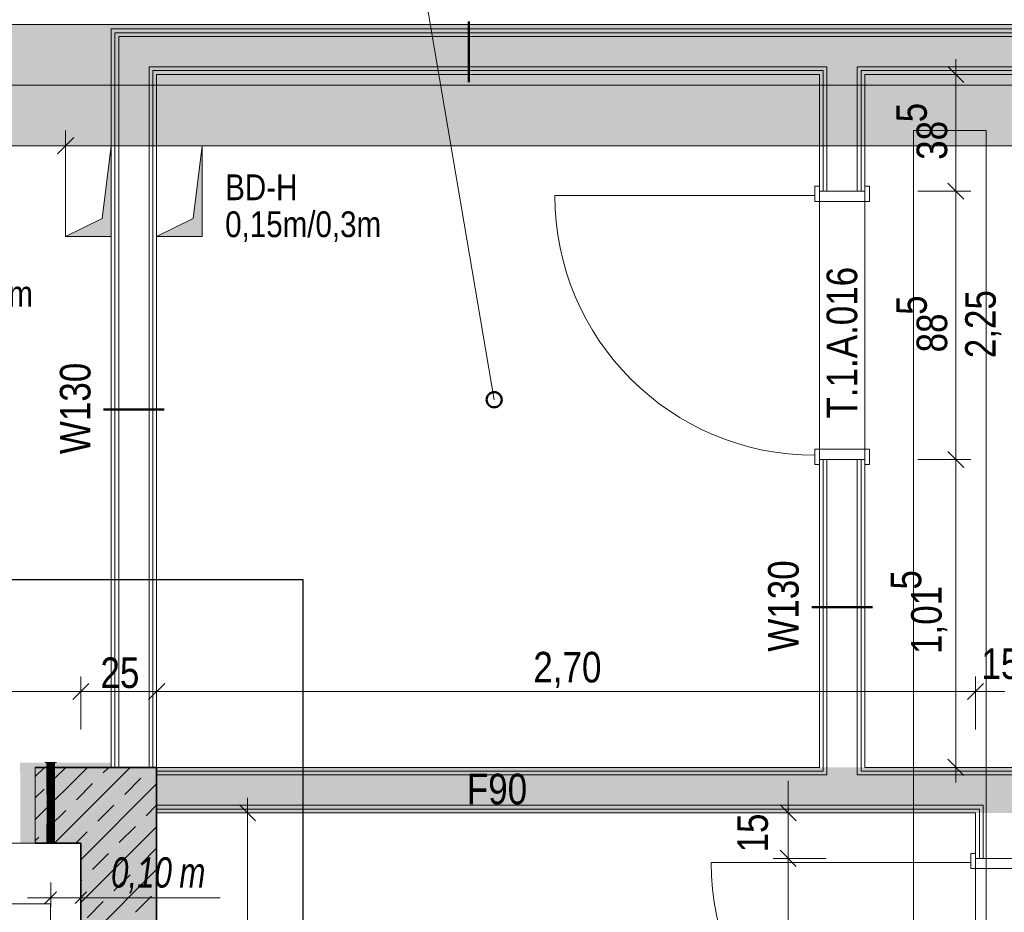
# Model space of a CAD drawing. Extents: x -620 to 3480, y 62 to 1107.
# Tile 61 of 244: x -439 to -374, y 711 to 770. Entities that reach past the tile are written whole.
import ezdxf
from ezdxf.lldxf.tags import DXFTag

# ---------------------------------------------------------------- set-up
doc = ezdxf.new("R2010")
doc.units = 0
doc.layers.get('0').update_dxf_attribs({"lineweight": 35})
for name, color, linetype, lineweight, true_color in [('00 -Bauelemente -Dämmung innen', 7, 'Continuous', 9, 0xff7fe6), ('00 -Bauelemente -Gipskarton', 7, 'Continuous', 9, 0xff7fe6), ('00 -Bauelemente -Stahlbeton', 7, 'Continuous', 9, 0xff7fe6), ('30 -34 Innenwände- 1 tragend', 7, 'Continuous', 13, 0xdd0806), ('30 -34 Innenwände- 2 nichttragend', 7, 'Continuous', 18, 0xff7fe6), ('30 -34 Innenwände- 4 Türen_Fenster', 9, 'Continuous', 15, 0x808080), ('30 -35 Decken- 1 Konstruktion-Träger- Stahlbeton', 7, 'grob-A06G9GKW8I', 13, 0x33aa00), ('30 -35 Decken- 11 Bodendurchbruch', 7, 'Continuous', 15, 0x599559), ('30 -35 Decken- 11 Durchbruch', 5, 'Continuous', 15, 0x0000ff), ('60- 61 allgemeine Ausstattung- 1 Möbel', 7, 'Continuous', 9, 0x00cccc), ('70 -75 Raumstempel-2 Verweislinie', 1, 'Continuous', 9, 0xff0000), ('70 -76 Bemaßung- 2 Allgemein', 9, 'Continuous', 5, 0x808080), ('E_Aussparung Bemaßung', 5, 'Continuous', 9, 0x0000ff), ('E_Leerrohr 25', 7, 'Continuous', 9, 0xff8000), ('E_Leerrohr 25-Shading', 7, 'Continuous', 9, 0xff8000), ('E_Leerrohr_Detailnummer', 1, 'Continuous', 25, 0xff0000), ('iwb_Schraffur_ F90_feuerbestaendig', 1, 'Continuous', 13, 0xff0000), ('iwb_Sichtbeton', 2, 'Continuous', 50, 0xffff00), ('iwb_Sichtbeton-Shading', 2, 'Continuous', 50, 0xffff00)]:
    doc.layers.add(name, color=color, linetype=linetype, lineweight=lineweight, true_color=true_color)
for name, color, linetype, lineweight in [('30 -35 Decken- 1 Konstruktion-Träger- Stahl Hohlprofil', 7, 'grob-A06G9GKW8I', 9), ('70 -71 Achsen- 1 Gebäudeachsen', 7, 'STRICHPUNKT2-A06G9GKV8I', 18), ('70 -75 Raumstempel- 3 Wandstempel', 7, 'Continuous', 50), ('Detailelementbeschriftung', 7, 'Continuous', 9), ('Keine', 7, 'Continuous', 9)]:
    doc.layers.add(name, color=color, linetype=linetype, lineweight=lineweight)
doc.layers.add('iwb_Schraffur_Unterzug', color=7, linetype='Continuous', lineweight=5, true_color=0xffffcc, plot=False)
doc.styles.get("Standard").update_dxf_attribs({"font": 'ARIALN.TTF'})
tags = doc.linetypes.add('grob-A06G9GKW8I', pattern=[14, 3, -8, 3]).pattern_tags.tags
tags[8:9] = [DXFTag(74, 4), DXFTag(75, 0), DXFTag(340, '0'), DXFTag(46, 0.0), DXFTag(50, 0.0), DXFTag(44, 0.0), DXFTag(45, 0.0)]
tags[6:7] = [DXFTag(74, 4), DXFTag(75, 0), DXFTag(340, '0'), DXFTag(46, 0.0), DXFTag(50, 0.0), DXFTag(44, 0.0), DXFTag(45, 0.0)]
tags[4:5] = [DXFTag(74, 4), DXFTag(75, 0), DXFTag(340, '0'), DXFTag(46, 0.0), DXFTag(50, 0.0), DXFTag(44, 0.0), DXFTag(45, 0.0)]
tags = doc.linetypes.add('STRICHPUNKT2', pattern=[12.7, 6.35, -3.175, 0, -3.175]).pattern_tags.tags
tags[10:11] = [DXFTag(74, 4), DXFTag(75, 0), DXFTag(340, '0'), DXFTag(46, 0.0), DXFTag(50, 0.0), DXFTag(44, 0.0), DXFTag(45, 0.0)]
tags[8:9] = [DXFTag(74, 4), DXFTag(75, 0), DXFTag(340, '0'), DXFTag(46, 0.0), DXFTag(50, 0.0), DXFTag(44, 0.0), DXFTag(45, 0.0)]
tags[6:7] = [DXFTag(74, 4), DXFTag(75, 0), DXFTag(340, '0'), DXFTag(46, 0.0), DXFTag(50, 0.0), DXFTag(44, 0.0), DXFTag(45, 0.0)]
tags[4:5] = [DXFTag(74, 4), DXFTag(75, 0), DXFTag(340, '0'), DXFTag(46, 0.0), DXFTag(50, 0.0), DXFTag(44, 0.0), DXFTag(45, 0.0)]
tags = doc.linetypes.add('STRICHPUNKT2-A06G9GKV8I', pattern=[12.7, 6.35, -3.175, 0, -3.175]).pattern_tags.tags
tags[10:11] = [DXFTag(74, 4), DXFTag(75, 0), DXFTag(340, '0'), DXFTag(46, 0.0), DXFTag(50, 0.0), DXFTag(44, 0.0), DXFTag(45, 0.0)]
tags[8:9] = [DXFTag(74, 4), DXFTag(75, 0), DXFTag(340, '0'), DXFTag(46, 0.0), DXFTag(50, 0.0), DXFTag(44, 0.0), DXFTag(45, 0.0)]
tags[6:7] = [DXFTag(74, 4), DXFTag(75, 0), DXFTag(340, '0'), DXFTag(46, 0.0), DXFTag(50, 0.0), DXFTag(44, 0.0), DXFTag(45, 0.0)]
tags[4:5] = [DXFTag(74, 4), DXFTag(75, 0), DXFTag(340, '0'), DXFTag(46, 0.0), DXFTag(50, 0.0), DXFTag(44, 0.0), DXFTag(45, 0.0)]

# ---------------------------------------------------------------- blocks, each defined once
blk = doc.blocks.new('Shading-A06G9GDV8I', base_point=(-456.513, 721.257))
at = {"layer": 'iwb_Sichtbeton-Shading', "color": 51, "true_color": 0xffff7f}
blk.add_solid([(-432.513, 721.257), (-432.513, 720.657), (-438.513, 721.257), (-438.513, 720.657)], dxfattribs=at)
blk = doc.blocks.new('Shading-A06G9GFN8I', base_point=(-436.746, 715.95))
at = {"layer": 'E_Leerrohr 25-Shading', "color": 253, "true_color": 0xb6b6b6}
for points in [[(-436.746, 716.349), (-436.5, 715.956), (-436.744, 716.738), (-436.5, 716.738)], [(-436.744, 716.738), (-436.746, 716.738), (-436.746, 716.349)], [(-436.746, 715.95), (-436.5, 715.95), (-436.746, 716.349), (-436.5, 715.956)], [(-436.5, 715.956), (-436.496, 715.95), (-436.5, 716.738), (-436.496, 716.738)], [(-436.246, 716.738), (-436.496, 716.738), (-436.246, 715.95), (-436.496, 715.95)], [(-436.5, 715.95), (-436.496, 715.95), (-436.5, 715.956)]]:
    blk.add_solid(points, dxfattribs=at)
at = {"layer": 'E_Leerrohr 25-Shading', "color": 253, "true_color": 0xababab}
for points in [[(-436.765, 715.95), (-436.876, 715.95), (-436.765, 715.938), (-436.876, 715.938)], [(-436.162, 715.95), (-436.227, 715.95), (-436.162, 715.938), (-436.227, 715.938)], [(-436.116, 715.938), (-436.116, 715.95), (-436.162, 715.938), (-436.162, 715.95)]]:
    blk.add_solid(points, dxfattribs=at)
at = {"layer": 'E_Leerrohr 25-Shading', "color": 9, "true_color": 0xbdbdbd}
for points in [[(-436.653, 715.95), (-436.765, 715.95), (-436.653, 715.938), (-436.765, 715.938)], [(-436.496, 715.938), (-436.496, 715.95), (-436.653, 715.938), (-436.653, 715.95)], [(-436.237, 715.95), (-436.496, 715.95), (-436.237, 715.938), (-436.496, 715.938)], [(-436.227, 715.938), (-436.227, 715.95), (-436.237, 715.938), (-436.237, 715.95)]]:
    blk.add_solid(points, dxfattribs=at)
blk = doc.blocks.new('Shading-A06G9GFP8I', base_point=(-436.501, 719.36))
at = {"layer": 'E_Leerrohr 25-Shading', "color": 253, "true_color": 0xababab}
for points in [[(-436.754, 720.894), (-436.68, 720.894), (-436.754, 721.276), (-436.681, 721.276)], [(-436.754, 720.894), (-436.752, 720.512), (-436.753, 720.894), (-436.75, 720.512)], [(-436.75, 720.512), (-436.679, 720.513), (-436.753, 720.894), (-436.68, 720.894)], [(-436.327, 720.895), (-436.254, 720.896), (-436.328, 721.276), (-436.254, 721.276)], [(-436.325, 720.515), (-436.252, 720.515), (-436.327, 720.895), (-436.254, 720.896)], [(-436.752, 720.512), (-436.749, 720.131), (-436.75, 720.512), (-436.745, 720.131)], [(-436.745, 720.131), (-436.676, 720.131), (-436.75, 720.512), (-436.679, 720.513)], [(-436.749, 720.131), (-436.746, 719.75), (-436.745, 720.131), (-436.74, 719.75)], [(-436.74, 719.75), (-436.673, 719.75), (-436.745, 720.131), (-436.676, 720.131)], [(-436.322, 720.134), (-436.249, 720.135), (-436.325, 720.515), (-436.252, 720.515)], [(-436.319, 719.753), (-436.246, 719.753), (-436.322, 720.134), (-436.249, 720.135)], [(-436.744, 719.369), (-436.67, 719.37), (-436.746, 719.75), (-436.673, 719.75)], [(-436.317, 719.372), (-436.244, 719.372), (-436.319, 719.753), (-436.246, 719.753)], [(-436.742, 718.989), (-436.668, 718.989), (-436.744, 719.369), (-436.67, 719.37)], [(-436.739, 718.989), (-436.742, 718.989), (-436.737, 718.483), (-436.741, 718.483)], [(-436.733, 718.989), (-436.739, 718.989), (-436.731, 718.483), (-436.737, 718.483)], [(-436.733, 718.989), (-436.731, 718.483), (-436.668, 718.989), (-436.668, 718.483)], [(-436.315, 718.99), (-436.242, 718.99), (-436.317, 719.372), (-436.244, 719.372)], [(-436.314, 718.483), (-436.241, 718.483), (-436.315, 718.99), (-436.242, 718.99)], [(-436.737, 718.483), (-436.741, 718.483), (-436.737, 717.977), (-436.741, 717.977)], [(-436.731, 718.483), (-436.737, 718.483), (-436.732, 717.977), (-436.737, 717.977)], [(-436.732, 717.977), (-436.668, 717.977), (-436.731, 718.483), (-436.667, 718.483)], [(-436.314, 717.976), (-436.241, 717.976), (-436.314, 718.483), (-436.241, 718.483)], [(-436.742, 717.47), (-436.744, 716.964), (-436.734, 717.47), (-436.737, 716.964)], [(-436.741, 717.977), (-436.742, 717.47), (-436.732, 717.977), (-436.734, 717.47)], [(-436.737, 716.964), (-436.671, 716.964), (-436.734, 717.47), (-436.669, 717.47)], [(-436.734, 717.47), (-436.669, 717.47), (-436.732, 717.977), (-436.668, 717.977)], [(-436.317, 716.962), (-436.244, 716.962), (-436.316, 717.469), (-436.242, 717.469)], [(-436.316, 717.469), (-436.242, 717.469), (-436.314, 717.976), (-436.241, 717.976)], [(-436.745, 716.457), (-436.672, 716.457), (-436.744, 716.964), (-436.671, 716.964)], [(-436.319, 716.456), (-436.245, 716.456), (-436.317, 716.962), (-436.244, 716.962)], [(-436.746, 715.95), (-436.673, 715.95), (-436.745, 716.457), (-436.672, 716.457)], [(-436.319, 715.95), (-436.246, 715.95), (-436.319, 716.456), (-436.245, 716.456)]]:
    blk.add_solid(points, dxfattribs=at)
at = {"layer": 'E_Leerrohr 25-Shading', "color": 9, "true_color": 0xbdbdbd}
for points in [[(-436.68, 721.276), (-436.681, 721.276), (-436.678, 720.894), (-436.68, 720.894)], [(-436.663, 721.276), (-436.68, 721.276), (-436.664, 720.894), (-436.678, 720.894)], [(-436.678, 720.894), (-436.68, 720.894), (-436.676, 720.513), (-436.679, 720.513)], [(-436.664, 720.894), (-436.678, 720.894), (-436.665, 720.513), (-436.676, 720.513)], [(-436.653, 720.894), (-436.664, 720.894), (-436.655, 720.513), (-436.665, 720.513)], [(-436.663, 721.276), (-436.664, 720.894), (-436.652, 721.276), (-436.653, 720.894)], [(-436.505, 720.895), (-436.653, 720.894), (-436.506, 720.514), (-436.655, 720.513)], [(-436.653, 720.894), (-436.504, 720.895), (-436.652, 721.276), (-436.504, 721.276)], [(-436.505, 720.895), (-436.506, 720.514), (-436.504, 720.895), (-436.504, 720.514)], [(-436.504, 720.895), (-436.327, 720.895), (-436.504, 721.276), (-436.328, 721.276)], [(-436.502, 720.514), (-436.325, 720.515), (-436.504, 720.895), (-436.327, 720.895)], [(-436.676, 720.513), (-436.679, 720.513), (-436.674, 720.131), (-436.676, 720.131)], [(-436.665, 720.513), (-436.676, 720.513), (-436.666, 720.132), (-436.674, 720.131)], [(-436.674, 720.131), (-436.676, 720.131), (-436.672, 719.75), (-436.673, 719.75)], [(-436.666, 720.132), (-436.674, 720.131), (-436.667, 719.75), (-436.672, 719.75)], [(-436.664, 720.132), (-436.666, 720.132), (-436.665, 719.75), (-436.667, 719.75)], [(-436.663, 720.513), (-436.665, 720.513), (-436.664, 720.132), (-436.666, 720.132)], [(-436.659, 719.75), (-436.657, 720.132), (-436.665, 719.75), (-436.664, 720.132)], [(-436.657, 720.132), (-436.655, 720.513), (-436.664, 720.132), (-436.663, 720.513)], [(-436.508, 720.133), (-436.657, 720.132), (-436.51, 719.752), (-436.659, 719.75)], [(-436.506, 720.514), (-436.655, 720.513), (-436.508, 720.133), (-436.657, 720.132)], [(-436.508, 720.133), (-436.51, 719.752), (-436.503, 720.133), (-436.502, 719.752)], [(-436.506, 720.514), (-436.508, 720.133), (-436.504, 720.514), (-436.503, 720.133)], [(-436.503, 720.133), (-436.499, 720.133), (-436.504, 720.514), (-436.502, 720.514)], [(-436.502, 719.752), (-436.496, 719.752), (-436.503, 720.133), (-436.499, 720.133)], [(-436.499, 720.133), (-436.322, 720.134), (-436.502, 720.514), (-436.325, 720.515)], [(-436.496, 719.752), (-436.319, 719.753), (-436.499, 720.133), (-436.322, 720.134)], [(-436.673, 719.75), (-436.67, 719.37), (-436.667, 719.75), (-436.668, 719.37)], [(-436.665, 719.75), (-436.667, 719.75), (-436.666, 719.37), (-436.668, 719.37)], [(-436.661, 719.37), (-436.659, 719.75), (-436.666, 719.37), (-436.665, 719.75)], [(-436.51, 719.752), (-436.659, 719.75), (-436.512, 719.371), (-436.661, 719.37)], [(-436.51, 719.752), (-436.512, 719.371), (-436.502, 719.752), (-436.501, 719.371)], [(-436.501, 719.371), (-436.494, 719.371), (-436.502, 719.752), (-436.496, 719.752)], [(-436.494, 719.371), (-436.317, 719.372), (-436.496, 719.752), (-436.319, 719.753)], [(-436.67, 719.37), (-436.669, 719.116), (-436.668, 719.37)], [(-436.666, 719.37), (-436.668, 719.37), (-436.666, 719.12), (-436.669, 719.116)], [(-436.666, 719.12), (-436.669, 719.116), (-436.667, 718.989), (-436.668, 718.989)], [(-436.667, 718.989), (-436.668, 718.989), (-436.667, 718.483)], [(-436.663, 718.989), (-436.663, 719.126), (-436.667, 718.989), (-436.666, 719.12)], [(-436.665, 718.483), (-436.663, 718.989), (-436.667, 718.483), (-436.667, 718.989)], [(-436.663, 719.126), (-436.661, 719.37), (-436.666, 719.12), (-436.666, 719.37)], [(-436.513, 718.99), (-436.663, 718.989), (-436.514, 718.483), (-436.665, 718.483)], [(-436.512, 719.371), (-436.661, 719.37), (-436.512, 719.344), (-436.663, 719.126)], [(-436.513, 718.99), (-436.512, 719.344), (-436.663, 718.989), (-436.663, 719.126)], [(-436.513, 718.99), (-436.514, 718.483), (-436.501, 718.99), (-436.5, 718.483)], [(-436.501, 719.36), (-436.512, 719.344), (-436.501, 718.99), (-436.513, 718.99)], [(-436.512, 719.371), (-436.512, 719.344), (-436.501, 719.371), (-436.501, 719.36)], [(-436.492, 718.99), (-436.494, 719.371), (-436.501, 718.99), (-436.501, 719.36)], [(-436.501, 719.36), (-436.494, 719.371), (-436.501, 719.371)], [(-436.5, 718.483), (-436.491, 718.483), (-436.501, 718.99), (-436.492, 718.99)], [(-436.492, 718.99), (-436.315, 718.99), (-436.494, 719.371), (-436.317, 719.372)], [(-436.491, 718.483), (-436.314, 718.483), (-436.492, 718.99), (-436.315, 718.99)], [(-436.665, 718.483), (-436.667, 718.483), (-436.667, 717.977), (-436.668, 717.977)], [(-436.514, 718.483), (-436.665, 718.483), (-436.514, 717.976), (-436.667, 717.977)], [(-436.514, 718.483), (-436.514, 717.976), (-436.5, 718.483), (-436.501, 717.976)], [(-436.501, 717.976), (-436.491, 717.976), (-436.5, 718.483), (-436.491, 718.483)], [(-436.491, 717.976), (-436.314, 717.976), (-436.491, 718.483), (-436.314, 718.483)], [(-436.669, 717.47), (-436.671, 716.964), (-436.513, 717.47), (-436.512, 716.963)], [(-436.668, 717.977), (-436.669, 717.47), (-436.514, 717.976), (-436.513, 717.47)], [(-436.514, 717.976), (-436.513, 717.47), (-436.501, 717.976), (-436.501, 717.47)], [(-436.513, 717.47), (-436.512, 716.963), (-436.501, 717.47), (-436.501, 716.963)], [(-436.501, 717.47), (-436.492, 717.47), (-436.501, 717.976), (-436.491, 717.976)], [(-436.501, 716.963), (-436.494, 716.963), (-436.501, 717.47), (-436.492, 717.47)], [(-436.494, 716.963), (-436.317, 716.962), (-436.492, 717.47), (-436.316, 717.469)], [(-436.492, 717.47), (-436.316, 717.469), (-436.491, 717.976), (-436.314, 717.976)], [(-436.671, 716.964), (-436.672, 716.457), (-436.512, 716.963), (-436.511, 716.456)], [(-436.512, 716.963), (-436.511, 716.456), (-436.501, 716.963), (-436.502, 716.456)], [(-436.502, 716.456), (-436.495, 716.456), (-436.501, 716.963), (-436.494, 716.963)], [(-436.495, 716.456), (-436.319, 716.456), (-436.494, 716.963), (-436.317, 716.962)], [(-436.672, 716.457), (-436.673, 715.95), (-436.511, 716.456), (-436.51, 715.95)], [(-436.511, 716.456), (-436.51, 715.95), (-436.502, 716.456), (-436.502, 715.95)], [(-436.502, 715.95), (-436.496, 715.95), (-436.502, 716.456), (-436.495, 716.456)], [(-436.496, 715.95), (-436.319, 715.95), (-436.495, 716.456), (-436.319, 716.456)]]:
    blk.add_solid(points, dxfattribs=at)
blk = doc.blocks.new('Shading-A06G9GFR8I', base_point=(-436.504, 721.276))
at = {"layer": 'E_Leerrohr 25-Shading', "color": 253, "true_color": 0xababab}
for points in [[(-436.884, 721.276), (-436.773, 721.276), (-436.884, 721.288), (-436.773, 721.288)], [(-436.236, 721.288), (-436.236, 721.276), (-436.174, 721.288), (-436.174, 721.276)], [(-436.174, 721.288), (-436.174, 721.276), (-436.17, 721.288), (-436.17, 721.276)], [(-436.17, 721.276), (-436.124, 721.276), (-436.17, 721.288), (-436.124, 721.288)]]:
    blk.add_solid(points, dxfattribs=at)
at = {"layer": 'E_Leerrohr 25-Shading', "color": 9, "true_color": 0xbdbdbd}
for points in [[(-436.663, 721.288), (-436.773, 721.288), (-436.663, 721.276), (-436.773, 721.276)], [(-436.654, 721.288), (-436.663, 721.288), (-436.654, 721.276), (-436.663, 721.276)], [(-436.654, 721.276), (-436.504, 721.276), (-436.654, 721.288), (-436.504, 721.288)], [(-436.504, 721.288), (-436.504, 721.276), (-436.5, 721.288), (-436.5, 721.276)], [(-436.5, 721.276), (-436.236, 721.276), (-436.5, 721.288), (-436.236, 721.288)]]:
    blk.add_solid(points, dxfattribs=at)
at = {"layer": 'E_Leerrohr 25-Shading', "color": 253, "true_color": 0xb6b6b6}
for points in [[(-436.753, 721.276), (-436.754, 721.276), (-436.746, 720.488), (-436.754, 720.488)], [(-436.729, 721.276), (-436.753, 721.276), (-436.731, 720.488), (-436.746, 720.488)], [(-436.731, 720.488), (-436.504, 720.488), (-436.729, 721.276), (-436.504, 721.276)], [(-436.504, 721.276), (-436.254, 720.835), (-436.26, 721.276)], [(-436.504, 721.276), (-436.504, 720.488), (-436.254, 720.835), (-436.254, 720.488)], [(-436.254, 720.835), (-436.254, 721.276), (-436.26, 721.276)]]:
    blk.add_solid(points, dxfattribs=at)
blk = doc.blocks.new('Referenz-A06G9GKX8I')
at = {"layer": '00 -Bauelemente -Dämmung innen', "color": 0, "linetype": 'Continuous', "ltscale": 0.13}
for p, q in [((-432.013, 720.957), (-432.013, 769.157)), ((-432.013, 769.157), (-333.513, 769.157)), ((-430.013, 767.157), (-385.313, 767.157)), ((-430.013, 720.957), (-430.013, 767.157)), ((-385.313, 758.957), (-385.313, 767.157)), ((-383.313, 767.157), (-333.513, 767.157)), ((-383.313, 758.957), (-383.313, 767.157)), ((-385.313, 720.457), (-385.313, 741.257)), ((-383.313, 720.457), (-383.313, 741.257)), ((-429.513, 720.457), (-385.313, 720.457)), ((-383.313, 720.457), (-328.313, 720.457)), ((-429.513, 718.457), (-375.013, 718.457)), ((-375.013, 718.457), (-375.013, 714.957))]:
    blk.add_line(p, q, dxfattribs=at)
at = {"layer": '00 -Bauelemente -Gipskarton', "color": 0, "linetype": 'Continuous', "ltscale": 0.13}
for p, q in [((-432.513, 769.657), (-333.513, 769.657)), ((-432.513, 720.957), (-432.513, 769.657)), ((-432.263, 769.407), (-333.513, 769.407)), ((-432.263, 720.957), (-432.263, 769.407)), ((-432.013, 720.957), (-432.013, 769.157)), ((-432.013, 769.157), (-333.513, 769.157)), ((-430.013, 767.157), (-385.313, 767.157)), ((-430.013, 720.957), (-430.013, 767.157)), ((-429.763, 766.907), (-385.563, 766.907)), ((-429.763, 720.957), (-429.763, 766.907)), ((-385.563, 758.957), (-385.563, 766.907)), ((-385.313, 758.957), (-385.313, 767.157)), ((-383.313, 758.957), (-383.313, 767.157)), ((-383.313, 767.157), (-333.513, 767.157)), ((-383.063, 766.907), (-333.513, 766.907)), ((-383.063, 758.957), (-383.063, 766.907)), ((-429.513, 766.657), (-385.813, 766.657)), ((-429.513, 720.957), (-429.513, 766.657)), ((-385.813, 758.957), (-385.813, 766.657)), ((-382.813, 766.657), (-333.513, 766.657)), ((-382.813, 758.957), (-382.813, 766.657)), ((-385.813, 720.957), (-385.813, 741.257)), ((-385.563, 720.707), (-385.563, 741.257)), ((-385.313, 720.457), (-385.313, 741.257)), ((-383.313, 720.457), (-383.313, 741.257)), ((-383.063, 720.707), (-383.063, 741.257)), ((-382.813, 720.957), (-382.813, 741.257)), ((-429.513, 720.957), (-385.813, 720.957)), ((-429.513, 720.707), (-385.563, 720.707)), ((-383.063, 720.707), (-328.563, 720.707)), ((-382.813, 720.957), (-328.813, 720.957)), ((-429.513, 720.457), (-385.313, 720.457)), ((-383.313, 720.457), (-328.313, 720.457)), ((-429.513, 718.457), (-375.013, 718.457)), ((-429.513, 718.207), (-375.263, 718.207)), ((-375.263, 718.207), (-375.263, 714.957)), ((-375.013, 718.457), (-375.013, 714.957)), ((-429.513, 717.957), (-375.513, 717.957)), ((-375.513, 717.957), (-375.513, 714.957))]:
    blk.add_line(p, q, dxfattribs=at)
at = {"layer": '00 -Bauelemente -Stahlbeton', "color": 0, "linetype": 'Continuous', "ltscale": 0.13}
blk.add_line((-437.513, 720.957), (-437.513, 715.957), dxfattribs=at)
at = {"layer": '30 -34 Innenwände- 1 tragend', "color": 0, "linetype": 'Continuous', "ltscale": 0.13}
for p, q in [((-429.513, 720.957), (-437.513, 720.957)), ((-437.513, 720.957), (-437.513, 715.957)), ((-429.513, 720.957), (-429.513, 673.057)), ((-434.513, 715.957), (-437.513, 715.957)), ((-434.513, 715.957), (-434.513, 663.957))]:
    blk.add_line(p, q, dxfattribs=at)
at = {"layer": '30 -34 Innenwände- 1 tragend', "color": 0, "lineweight": 9}
for p, q in [((-437.513, 720.355), (-436.911, 720.957)), ((-437.513, 717.527), (-434.083, 720.957)), ((-437.513, 720.355), (-436.911, 720.957)), ((-437.513, 717.527), (-434.083, 720.957)), ((-436.254, 715.957), (-431.254, 720.957)), ((-436.254, 715.957), (-431.254, 720.957)), ((-436.217, 720.237), (-435.497, 720.957)), ((-436.217, 720.237), (-435.497, 720.957)), ((-433.035, 720.591), (-432.669, 720.957)), ((-433.035, 720.591), (-432.669, 720.957)), ((-429.853, 720.944), (-429.84, 720.957)), ((-429.853, 720.944), (-429.84, 720.957)), ((-431.621, 719.177), (-430.56, 720.237)), ((-431.621, 719.177), (-430.56, 720.237)), ((-437.513, 718.941), (-436.924, 719.53)), ((-437.513, 718.941), (-436.924, 719.53)), ((-434.803, 718.823), (-433.742, 719.884)), ((-434.803, 718.823), (-433.742, 719.884)), ((-434.513, 714.87), (-429.513, 719.87)), ((-434.513, 714.87), (-429.513, 719.87)), ((-436.57, 717.055), (-435.51, 718.116)), ((-436.57, 717.055), (-435.51, 718.116)), ((-433.388, 717.409), (-432.328, 718.469)), ((-433.388, 717.409), (-432.328, 718.469)), ((-430.206, 717.762), (-429.513, 718.456)), ((-430.206, 717.762), (-429.513, 718.456)), ((-434.513, 712.041), (-429.513, 717.041)), ((-434.513, 712.041), (-429.513, 717.041)), ((-431.974, 715.995), (-430.914, 717.055)), ((-431.974, 715.995), (-430.914, 717.055)), ((-437.513, 716.112), (-437.278, 716.348)), ((-437.513, 716.112), (-437.278, 716.348)), ((-434.84, 715.957), (-434.096, 716.702)), ((-434.84, 715.957), (-434.096, 716.702)), ((-430.56, 714.58), (-429.513, 715.627)), ((-430.56, 714.58), (-429.513, 715.627)), ((-433.742, 714.227), (-432.681, 715.287)), ((-433.742, 714.227), (-432.681, 715.287)), ((-434.513, 709.213), (-429.513, 714.213)), ((-434.513, 709.213), (-429.513, 714.213)), ((-432.328, 712.813), (-431.267, 713.873)), ((-432.328, 712.813), (-431.267, 713.873)), ((-434.513, 713.456), (-434.449, 713.52)), ((-434.513, 713.456), (-434.449, 713.52)), ((-430.914, 711.398), (-429.853, 712.459)), ((-430.914, 711.398), (-429.853, 712.459)), ((-434.096, 711.045), (-433.035, 712.105)), ((-434.096, 711.045), (-433.035, 712.105))]:
    blk.add_line(p, q, dxfattribs=at)
at = {"layer": '30 -34 Innenwände- 1 tragend', "color": 0, "lineweight": 35}
for p, q in [((-429.513, 720.957), (-437.513, 720.957)), ((-429.513, 720.957), (-429.513, 658.957)), ((-434.513, 715.957), (-437.513, 715.957)), ((-434.513, 715.957), (-434.513, 663.957))]:
    blk.add_line(p, q, dxfattribs=at)
at = {"layer": '30 -34 Innenwände- 2 nichttragend', "color": 0, "linetype": 'Continuous', "ltscale": 0.18}
for p, q in [((-432.513, 769.657), (-333.513, 769.657)), ((-432.513, 720.957), (-432.513, 769.657)), ((-429.513, 766.657), (-385.813, 766.657)), ((-429.513, 720.957), (-429.513, 766.657)), ((-385.813, 758.957), (-385.813, 766.657)), ((-382.813, 758.957), (-382.813, 766.657)), ((-382.813, 766.657), (-333.513, 766.657)), ((-385.813, 758.957), (-385.813, 759.277)), ((-382.813, 758.957), (-382.813, 759.277)), ((-385.813, 720.957), (-385.813, 741.257)), ((-385.813, 741.257), (-385.813, 740.937)), ((-382.813, 720.957), (-382.813, 741.257)), ((-382.813, 741.257), (-382.813, 740.937)), ((-429.513, 720.957), (-432.513, 720.957)), ((-429.513, 720.957), (-385.813, 720.957)), ((-429.513, 717.957), (-429.513, 720.957)), ((-382.813, 720.957), (-328.813, 720.957)), ((-429.513, 717.957), (-375.513, 717.957)), ((-375.513, 717.957), (-375.513, 714.957)), ((-375.513, 714.957), (-375.513, 715.277))]:
    blk.add_line(p, q, dxfattribs=at)
at = {"layer": '30 -34 Innenwände- 4 Türen_Fenster', "color": 0}
for p, q in [((-386.113, 758.677), (-386.113, 759.277)), ((-386.113, 759.277), (-385.813, 759.277)), ((-385.813, 759.277), (-385.813, 758.957)), ((-382.813, 759.277), (-382.513, 759.277)), ((-382.813, 758.957), (-382.813, 759.277)), ((-382.513, 759.277), (-382.513, 758.277)), ((-386.113, 758.277), (-386.113, 758.677)), ((-385.813, 758.957), (-382.813, 758.957)), ((-382.513, 758.277), (-386.113, 758.277)), ((-382.513, 741.937), (-386.113, 741.937)), ((-386.113, 741.937), (-386.113, 741.537)), ((-386.113, 741.537), (-386.113, 740.937)), ((-382.513, 740.937), (-382.513, 741.937)), ((-386.113, 740.937), (-385.813, 740.937)), ((-385.813, 740.937), (-385.813, 741.257)), ((-385.813, 741.257), (-382.813, 741.257)), ((-382.813, 741.257), (-382.813, 740.937)), ((-382.813, 740.937), (-382.513, 740.937)), ((-375.513, 715.277), (-375.813, 715.277)), ((-375.813, 715.277), (-375.813, 714.677)), ((-375.513, 714.957), (-375.513, 715.277)), ((-372.513, 714.957), (-375.513, 714.957)), ((-375.813, 714.677), (-375.813, 714.277)), ((-375.813, 714.277), (-372.213, 714.277))]:
    blk.add_line(p, q, dxfattribs=at)
at = {"layer": '30 -34 Innenwände- 4 Türen_Fenster', "color": 0, "linetype": 'grob-A06G9GKW8I', "ltscale": 0.15}
for p, q in [((-386.113, 758.677), (-403.253, 758.677)), ((-385.813, 741.257), (-385.813, 758.957)), ((-382.813, 741.257), (-382.813, 758.957)), ((-375.513, 714.957), (-375.513, 697.257)), ((-375.813, 714.677), (-392.953, 714.677))]:
    blk.add_line(p, q, dxfattribs=at)
at = {"layer": '30 -34 Innenwände- 4 Türen_Fenster', "color": 0, "linetype": 'Continuous', "ltscale": 0.15}
blk.add_line((-437.513, 715.957), (-457.513, 715.957), dxfattribs=at)
at = {"layer": '30 -34 Innenwände- 4 Türen_Fenster', "color": 0, "linetype": 'grob-A06G9GKW8I', "ltscale": 0.15}
for centre in [(-386.113, 758.677), (-375.813, 714.677)]:
    blk.add_ellipse(centre, major_axis=(-17.14, 0), ratio=1, start_param=0, end_param=1.570796, dxfattribs=at)
at = {"layer": '30 -35 Decken- 1 Konstruktion-Träger- Stahl Hohlprofil', "color": 0, "linetype": 'grob-A06G9GKW8I', "ltscale": 0.13}
for p, q in [((-379.613, 603.957), (-379.613, 762.957)), ((-379.613, 762.957), (-374.813, 762.957)), ((-374.813, 762.957), (-374.813, 603.957))]:
    blk.add_line(p, q, dxfattribs=at)
at = {"layer": '30 -35 Decken- 1 Konstruktion-Träger- Stahlbeton', "color": 0}
for p, q in [((-562.014, 769.957), (-3.513, 769.957)), ((-562.014, 761.957), (-3.513, 761.957))]:
    blk.add_line(p, q, dxfattribs=at)
at = {"layer": '30 -35 Decken- 11 Bodendurchbruch', "color": 0, "linetype": 'Continuous', "ltscale": 0.15}
for p, q in [((-429.513, 755.957), (-429.513, 761.957)), ((-429.513, 761.957), (-426.513, 761.957)), ((-426.513, 761.957), (-427.113, 757.157)), ((-426.513, 761.957), (-427.113, 757.157)), ((-426.513, 755.957), (-426.513, 761.957)), ((-427.113, 757.157), (-429.513, 755.957)), ((-427.113, 757.157), (-429.513, 755.957)), ((-429.513, 755.957), (-426.513, 755.957))]:
    blk.add_line(p, q, dxfattribs=at)
at = {"layer": '30 -35 Decken- 11 Bodendurchbruch', "color": 0, "lineweight": 0}
for points in [[(-426.513, 755.957), (-427.113, 757.157), (-426.513, 761.957)], [(-427.113, 755.957), (-429.513, 755.957), (-427.113, 757.157)], [(-427.113, 755.957), (-427.113, 757.157), (-426.513, 755.957)]]:
    blk.add_solid(points, dxfattribs=at)
at = {"layer": '30 -35 Decken- 11 Durchbruch', "color": 0, "linetype": 'Continuous', "ltscale": 0.15}
for p, q in [((-435.513, 755.957), (-435.513, 761.957)), ((-435.513, 761.957), (-432.513, 761.957)), ((-432.513, 761.957), (-433.113, 757.157)), ((-432.513, 761.957), (-433.113, 757.157)), ((-432.513, 755.957), (-432.513, 761.957)), ((-433.113, 757.157), (-435.513, 755.957)), ((-433.113, 757.157), (-435.513, 755.957)), ((-435.513, 755.957), (-432.513, 755.957))]:
    blk.add_line(p, q, dxfattribs=at)
at = {"layer": '30 -35 Decken- 11 Durchbruch', "color": 0, "lineweight": 0}
for points in [[(-432.513, 755.957), (-433.113, 757.157), (-432.513, 761.957)], [(-433.113, 755.957), (-435.513, 755.957), (-433.113, 757.157)], [(-433.113, 755.957), (-433.113, 757.157), (-432.513, 755.957)]]:
    blk.add_solid(points, dxfattribs=at)
at = {"layer": '60- 61 allgemeine Ausstattung- 1 Möbel', "color": 0, "linetype": 'Continuous', "ltscale": 0.13}
for p, q in [((-458.513, 711.957), (-436.513, 711.957)), ((-436.513, 711.957), (-436.513, 667.957))]:
    blk.add_line(p, q, dxfattribs=at)
at = {"layer": '70 -71 Achsen- 1 Gebäudeachsen', "color": 0, "linetype": 'STRICHPUNKT2-A06G9GKV8I', "ltscale": 0.18}
blk.add_line((-562.014, 765.957), (85.427, 765.957), dxfattribs=at)
at = {"layer": '70 -75 Raumstempel- 3 Wandstempel', "color": 0, "linetype": 'Continuous', "ltscale": 0.5}
for p, q in [((-408.924, 770.157), (-408.924, 766.157)), ((-433.013, 744.557), (-429.013, 744.557)), ((-386.313, 731.527), (-382.313, 731.527))]:
    blk.add_line(p, q, dxfattribs=at)
at = {"layer": '70 -75 Raumstempel-2 Verweislinie', "color": 0}
blk.add_line((-414.251, 786.259), (-407.254, 745.204), dxfattribs=at)
at = {"layer": '70 -75 Raumstempel-2 Verweislinie', "color": 0, "linetype": 'ByBlock', "lineweight": 50, "ltscale": 0.5}
blk.add_circle((-407.254, 745.204), 0.5, dxfattribs=at)
at = {"layer": '70 -76 Bemaßung- 2 Allgemein', "color": 0, "linetype": 'Continuous', "ltscale": 0.13}
for p, q in [((-376.813, 767.657), (-376.813, 765.597)), ((-379.313, 766.657), (-375.813, 766.657)), ((-376.813, 760.018), (-376.813, 765.597)), ((-435.513, 759.957), (-435.513, 762.957)), ((-434.983, 762.488), (-436.044, 761.427)), ((-436.574, 761.957), (-452.301, 761.957)), ((-435.013, 761.957), (-436.574, 761.957)), ((-376.813, 757.957), (-376.813, 760.018)), ((-376.813, 759.957), (-376.813, 757.897)), ((-379.313, 758.957), (-375.813, 758.957)), ((-379.313, 758.957), (-375.813, 758.957)), ((-376.813, 742.318), (-376.813, 757.897)), ((-376.813, 740.257), (-376.813, 742.318)), ((-376.813, 742.257), (-376.813, 740.197)), ((-379.313, 741.257), (-375.813, 741.257)), ((-379.313, 741.257), (-375.813, 741.257)), ((-376.813, 722.018), (-376.813, 740.197)), ((-434.513, 723.457), (-434.513, 726.957)), ((-434.513, 723.457), (-434.513, 726.957)), ((-429.513, 723.457), (-429.513, 726.957)), ((-429.513, 723.457), (-429.513, 726.957)), ((-375.513, 723.457), (-375.513, 726.957)), ((-375.513, 723.457), (-375.513, 726.957)), ((-435.574, 725.957), (-465.453, 725.957)), ((-433.513, 725.957), (-435.574, 725.957)), ((-435.513, 725.957), (-433.453, 725.957)), ((-430.574, 725.957), (-433.453, 725.957)), ((-428.513, 725.957), (-430.574, 725.957)), ((-430.513, 725.957), (-428.453, 725.957)), ((-376.574, 725.957), (-428.453, 725.957)), ((-374.513, 725.957), (-376.574, 725.957)), ((-376.513, 725.957), (-374.453, 725.957)), ((-373.574, 725.957), (-374.453, 725.957)), ((-376.813, 719.957), (-376.813, 722.018)), ((-379.313, 720.957), (-375.813, 720.957)), ((-387.869, 719.018), (-387.869, 720.078)), ((-423.513, 718.957), (-423.513, 716.897)), ((-387.869, 716.957), (-387.869, 719.018)), ((-421.013, 717.957), (-424.513, 717.957)), ((-385.369, 717.957), (-388.869, 717.957)), ((-387.869, 714.957), (-387.869, 717.957)), ((-423.513, 665.268), (-423.513, 716.897)), ((-387.869, 715.957), (-387.869, 713.897)), ((-387.869, 715.957), (-387.869, 713.897)), ((-385.369, 714.957), (-388.869, 714.957)), ((-385.369, 714.957), (-388.869, 714.957)), ((-387.869, 713.897), (-387.869, 712.836)), ((-387.869, 698.318), (-387.869, 713.897))]:
    blk.add_line(p, q, dxfattribs=at)
at = {"layer": '70 -76 Bemaßung- 2 Allgemein', "color": 0, "linetype": 'Continuous', "lineweight": 20, "ltscale": 0.2}
for p, q in [((-377.344, 767.188), (-376.283, 766.127)), ((-376.283, 758.427), (-377.344, 759.488)), ((-377.344, 759.488), (-376.283, 758.427)), ((-377.344, 741.788), (-376.283, 740.727)), ((-376.283, 740.727), (-377.344, 741.788)), ((-433.983, 726.488), (-435.044, 725.427)), ((-435.044, 725.427), (-433.983, 726.488)), ((-430.044, 725.427), (-428.983, 726.488)), ((-428.983, 726.488), (-430.044, 725.427)), ((-374.983, 726.488), (-376.044, 725.427)), ((-376.044, 725.427), (-374.983, 726.488)), ((-376.283, 720.427), (-377.344, 721.488)), ((-424.044, 718.488), (-422.983, 717.427)), ((-387.339, 717.427), (-388.4, 718.488)), ((-388.4, 715.488), (-387.339, 714.427)), ((-388.4, 715.488), (-387.339, 714.427))]:
    blk.add_line(p, q, dxfattribs=at)
at = {"layer": '30 -35 Decken- 11 Bodendurchbruch', "color": 0, "linetype": 'Continuous', "ltscale": 0.15, "char_height": 1.7, "attachment_point": 1}
for s, insert in [('{\\fArial Narrow;BD-H}', (-424.993, 760.062)), ('{\\fArial Narrow;0,15m/0,3m}', (-424.993, 757.626))]:
    blk.add_mtext(s, dxfattribs=dict(at, insert=insert))
at = {"layer": '30 -35 Decken- 11 Durchbruch', "color": 0, "linetype": 'Continuous', "ltscale": 0.15, "insert": (-447.956, 753.045), "char_height": 1.7, "attachment_point": 1}
blk.add_mtext('{\\fArial Narrow;0,15m/0,3m}', dxfattribs=at)
at = {"layer": '70 -75 Raumstempel- 3 Wandstempel', "color": 0, "linetype": 'Continuous', "ltscale": 0.5, "char_height": 2.01377, "attachment_point": 1, "rotation": 90}
for insert in [(-435.892, 741.615), (-389.192, 728.585)]:
    blk.add_mtext('{\\fArial Narrow;W130}', dxfattribs=dict(at, insert=insert))
at = {"layer": '70 -75 Raumstempel- 3 Wandstempel', "color": 0, "linetype": 'Continuous', "ltscale": 0.5, "insert": (-409.055, 720.536), "char_height": 2.01377, "attachment_point": 1}
blk.add_mtext('{\\fArial Narrow;F90}', dxfattribs=at)
at = {"layer": '70 -76 Bemaßung- 2 Allgemein', "color": 0, "linetype": 'Continuous', "ltscale": 0.13, "char_height": 2.01377, "attachment_point": 1, "rotation": 90}
for s, insert in [('{\\fArial Narrow;5}', (-380.741, 763.497)), ('{\\fArial Narrow;38}', (-379.399, 761.024)), ('{\\fArial Narrow;2,25}', (-376.195, 747.942)), ('{\\fArial Narrow;5}', (-380.741, 750.797)), ('{\\fArial Narrow;88}', (-379.399, 748.324)), ('{\\fArial Narrow;5}', (-381.106, 732.683)), ('{\\fArial Narrow;1,01}', (-379.763, 728.438)), ('{\\fArial Narrow;15}', (-391.22, 715.345))]:
    blk.add_mtext(s, dxfattribs=dict(at, insert=insert))
at = {"layer": '70 -76 Bemaßung- 2 Allgemein', "color": 0, "linetype": 'Continuous', "ltscale": 0.13, "char_height": 2.01377, "attachment_point": 1}
for s, insert in [('{\\fArial Narrow;2,70}', (-404.672, 728.573)), ('{\\fArial Narrow;15}', (-375.125, 728.799)), ('{\\fArial Narrow;25}', (-433.216, 728.208))]:
    blk.add_mtext(s, dxfattribs=dict(at, insert=insert))
at = {"layer": 'Keine', "color": 0, "linetype": 'Continuous', "ltscale": 0.13, "char_height": 2.01377, "attachment_point": 1, "rotation": 90}
for s, insert in [('{\\fArial Narrow;T.1.A.016}', (-385.332, 743.96)), ('{\\fArial Narrow;T.1.A.018}', (-374.909, 700.709))]:
    blk.add_mtext(s, dxfattribs=dict(at, insert=insert))
blk = doc.blocks.new('Referenz-A06G9GKZ8I')
at = {"layer": 'iwb_Schraffur_ F90_feuerbestaendig', "linetype": 'Continuous', "ltscale": 0.13}
blk.add_hatch(color=256, dxfattribs=at).paths.add_polyline_path([(-435.513, 599.455), (-435.513, 602.457), (-432.511, 602.457), (-432.511, 658.957), (-466.247, 658.957), (-466.247, 604.957), (-471.511, 604.957), (-471.511, 761.957), (-494.511, 761.957), (-494.511, 769.957), (-490.513, 769.957), (-490.513, 768.457), (-466.511, 768.457), (-466.511, 720.957), (-456.511, 720.957), (-456.511, 715.957), (-466.511, 715.957), (-466.511, 663.957), (-434.511, 663.957), (-434.511, 715.957), (-438.511, 715.957), (-438.511, 720.957), (-325.511, 720.957), (-325.511, 720.257), (-316.913, 720.257), (-316.913, 718.657), (-325.511, 718.657), (-325.511, 717.957), (-429.511, 717.957), (-429.511, 599.455)])
at = {"layer": 'iwb_Schraffur_Unterzug', "linetype": 'Continuous', "ltscale": 0.13}
for points in [[(-562.014, 769.957), (-3.513, 769.957), (-562.014, 769.317)], [(-562.014, 769.317), (-3.513, 769.957), (-3.513, 761.957)], [(-562.014, 769.317), (-3.513, 761.957), (-562.014, 762.597)], [(-562.014, 762.597), (-3.513, 761.957), (-562.014, 761.957)]]:
    blk.add_solid(points, dxfattribs=at)
at = {"layer": 'iwb_Sichtbeton', "linetype": 'Continuous', "ltscale": 0.5}
blk.add_solid([(-432.513, 721.257), (-432.513, 720.657), (-438.513, 721.257), (-438.513, 720.657)], dxfattribs=at)
blk = doc.blocks.new('Maß-A06G9GN18I')
at = {"color": 0, "linetype": 'ByBlock', "lineweight": -2, "ltscale": 0.13}
for p, q in [((-436.496, 711.757), (-436.496, 713.357)), ((-434.513, 711.757), (-434.513, 713.357)), ((-438.023, 712.357), (-425.331, 712.357)), ((-436.878, 711.975), (-436.114, 712.739)), ((-434.895, 711.975), (-434.131, 712.739))]:
    blk.add_line(p, q, dxfattribs=at)
at = {"color": 0, "linetype": 'ByBlock', "lineweight": -2, "ltscale": 0.13, "char_height": 2, "attachment_point": 1}
for s, insert in [('{\\W0.9;\\fArial Narrow|b0|i1;0,10 }', (-432.518, 715.024)), ('{\\W0.9;\\fArial Narrow|b0|i1;m}', (-428.014, 715.024))]:
    blk.add_mtext(s, dxfattribs=dict(at, insert=insert))
blk = doc.blocks.new('Flexrohr-A06G9GN38I')
at = {"color": 0, "linetype": 'ByBlock', "lineweight": -2, "ltscale": 0.13}
for p, q in [((-436.254, 721.276), (-436.754, 721.276)), ((-436.754, 720.894), (-436.754, 721.276)), ((-436.752, 720.512), (-436.754, 720.894)), ((-436.269, 720.95), (-436.739, 720.949)), ((-436.254, 720.896), (-436.254, 721.276)), ((-436.252, 720.515), (-436.254, 720.896)), ((-436.749, 720.131), (-436.752, 720.512)), ((-436.746, 719.75), (-436.749, 720.131)), ((-436.266, 720.451), (-436.736, 720.448)), ((-436.249, 720.135), (-436.252, 720.515)), ((-436.246, 719.754), (-436.249, 720.135)), ((-436.744, 719.369), (-436.746, 719.75)), ((-436.263, 719.951), (-436.733, 719.948)), ((-436.259, 719.451), (-436.729, 719.448)), ((-436.244, 719.372), (-436.246, 719.754)), ((-436.742, 718.989), (-436.744, 719.369)), ((-436.741, 718.483), (-436.742, 718.989)), ((-436.257, 718.95), (-436.727, 718.949)), ((-436.242, 718.99), (-436.244, 719.372)), ((-436.241, 718.483), (-436.242, 718.99)), ((-436.741, 717.977), (-436.741, 718.483)), ((-436.256, 718.45), (-436.726, 718.45)), ((-436.241, 717.976), (-436.241, 718.483)), ((-436.744, 716.964), (-436.742, 717.47)), ((-436.742, 717.47), (-436.741, 717.977)), ((-436.257, 717.449), (-436.727, 717.45)), ((-436.256, 717.949), (-436.726, 717.95)), ((-436.244, 716.962), (-436.242, 717.469)), ((-436.242, 717.469), (-436.241, 717.976)), ((-436.745, 716.457), (-436.744, 716.964)), ((-436.259, 716.949), (-436.729, 716.95)), ((-436.245, 716.456), (-436.244, 716.962)), ((-436.746, 715.95), (-436.745, 716.457)), ((-436.26, 716.449), (-436.73, 716.45)), ((-436.246, 715.95), (-436.245, 716.456)), ((-436.246, 715.95), (-436.746, 715.95))]:
    blk.add_line(p, q, dxfattribs=at)
blk = doc.blocks.new('Enddeckel-A06G9GN58I')
at = {"color": 0, "linetype": 'ByBlock', "lineweight": -2, "ltscale": 0.13}
for p, q in [((-436.746, 716.738), (-436.746, 715.95)), ((-436.6, 716.738), (-436.746, 716.738)), ((-436.392, 716.738), (-436.6, 716.738)), ((-436.246, 716.738), (-436.392, 716.738)), ((-436.246, 715.95), (-436.246, 716.738)), ((-436.876, 715.95), (-436.876, 715.938)), ((-436.653, 715.95), (-436.876, 715.95)), ((-436.653, 715.938), (-436.876, 715.938)), ((-436.6, 715.95), (-436.746, 715.95)), ((-436.339, 715.95), (-436.653, 715.95)), ((-436.339, 715.938), (-436.653, 715.938)), ((-436.392, 715.95), (-436.6, 715.95)), ((-436.246, 715.95), (-436.392, 715.95)), ((-436.116, 715.95), (-436.339, 715.95)), ((-436.116, 715.938), (-436.339, 715.938)), ((-436.116, 715.938), (-436.116, 715.95))]:
    blk.add_line(p, q, dxfattribs=at)
at = {"color": 0, "linetype": 'STRICHPUNKT2', "lineweight": 5, "ltscale": 0.13}
blk.add_line((-436.496, 715.95), (-436.496, 716.738), dxfattribs=at)
blk = doc.blocks.new('Enddeckel-A06G9GN78I')
at = {"color": 0, "linetype": 'ByBlock', "lineweight": -2, "ltscale": 0.13}
for p, q in [((-436.884, 721.288), (-436.884, 721.276)), ((-436.884, 721.288), (-436.662, 721.288)), ((-436.884, 721.276), (-436.662, 721.276)), ((-436.754, 721.276), (-436.754, 720.488)), ((-436.754, 721.276), (-436.608, 721.276)), ((-436.662, 721.288), (-436.347, 721.288)), ((-436.662, 721.276), (-436.347, 721.276)), ((-436.608, 721.276), (-436.401, 721.276)), ((-436.401, 721.276), (-436.254, 721.276)), ((-436.347, 721.288), (-436.124, 721.288)), ((-436.347, 721.276), (-436.124, 721.276)), ((-436.254, 720.488), (-436.254, 721.276)), ((-436.124, 721.276), (-436.124, 721.288)), ((-436.754, 720.488), (-436.608, 720.488)), ((-436.608, 720.488), (-436.401, 720.488)), ((-436.401, 720.488), (-436.254, 720.488))]:
    blk.add_line(p, q, dxfattribs=at)
at = {"color": 0, "linetype": 'STRICHPUNKT2', "lineweight": 5, "ltscale": 0.13}
blk.add_line((-436.504, 721.276), (-436.504, 720.488), dxfattribs=at)
blk = doc.blocks.new('Einzeiliger Text-A06G9GN98I')
at = {"color": 0, "lineweight": -2, "insert": (-447.426, 719.191), "char_height": 2.8, "attachment_point": 1}
blk.add_mtext('{\\fArial Narrow;DN25}', dxfattribs=at)
blk = doc.blocks.new('Polygon-A06G9GNB8I')
at = {"color": 0, "linetype": 'ByBlock', "lineweight": -2, "ltscale": 0.25}
for p, q in [((-474.239, 709.624), (-474.239, 733.346)), ((-474.239, 733.346), (-419.883, 733.346)), ((-419.883, 733.346), (-419.883, 709.624)), ((-419.883, 709.624), (-474.239, 709.624))]:
    blk.add_line(p, q, dxfattribs=at)

msp = doc.modelspace()

# ---------------------------------------------------------------- block references
at = {"color": 8, "lineweight": 25, "ltscale": 0.25, "true_color": 0x808080}
for name in ['Referenz-A06G9GKX8I', 'Referenz-A06G9GKZ8I']:
    msp.add_blockref(name, (0, 0), dxfattribs=at)
msp.add_blockref('Shading-A06G9GDV8I', (-456.513, 721.257))
at = {"layer": 'Detailelementbeschriftung', "ltscale": 0.13}
msp.add_blockref('Einzeiliger Text-A06G9GN98I', (0, 0), dxfattribs=at)
at = {"layer": 'E_Aussparung Bemaßung', "ltscale": 0.13}
msp.add_blockref('Maß-A06G9GN18I', (0, 0), dxfattribs=at)
at = {"layer": 'E_Leerrohr 25'}
for name, p in [('Shading-A06G9GFR8I', (-436.504, 721.276)), ('Shading-A06G9GFP8I', (-436.501, 719.36)), ('Shading-A06G9GFN8I', (-436.746, 715.95))]:
    msp.add_blockref(name, p, dxfattribs=at)
at = {"layer": 'E_Leerrohr 25', "ltscale": 0.13}
for name in ['Enddeckel-A06G9GN78I', 'Flexrohr-A06G9GN38I', 'Enddeckel-A06G9GN58I']:
    msp.add_blockref(name, (0, 0), dxfattribs=at)
at = {"layer": 'E_Leerrohr_Detailnummer', "ltscale": 0.25}
msp.add_blockref('Polygon-A06G9GNB8I', (0, 0), dxfattribs=at)

# ---------------------------------------------------------------- texts
at = {"layer": 'Detailelementbeschriftung', "ltscale": 0.13, "char_height": 2.8, "attachment_point": 1}
for s, insert in [('{\\fArial Narrow;Mitte Leerrohr:}', (-459.819, 729.12)), ('{\\fArial Narrow;-80mm UKRD}', (-459.819, 724.92))]:
    msp.add_mtext(s, dxfattribs=dict(at, insert=insert))

doc.saveas('drawing.dxf')
